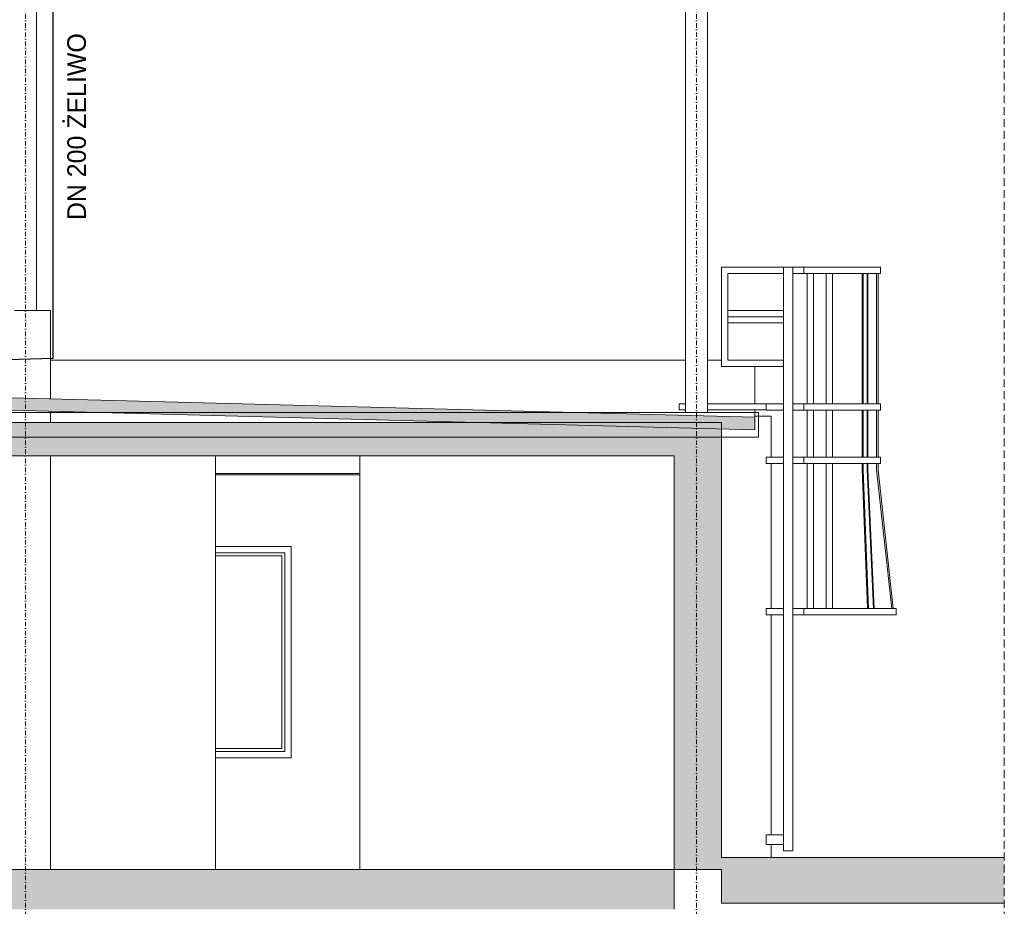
# Model space of a CAD drawing. Header units: centimetres. Extents: x -1589 to 108054, y -205274 to 31709.
# Tile 72 of 256: x 1912 to 2704, y -4994 to -4280. Entities that reach past the tile are written whole.
import ezdxf

# ---------------------------------------------------------------- set-up
doc = ezdxf.new("R2010")
doc.units = ezdxf.units.CM
doc.header["$LTSCALE"] = 0.01
doc.header["$MEASUREMENT"] = 0
doc.linetypes.add('DASHED', pattern=[19.05, 12.7, -6.35])
doc.linetypes.add('Kropki i Kreski', pattern=[72, 36, -18, 0, -18])
for name, color, linetype, lineweight in [('2_dachy.ISTN_Nr_pióra__1', 8, 'Continuous', 0), ('2_lądowisko_IFC.ISTN_Nr_pióra__1', 8, 'Continuous', 9), ('2_stropy.ISTN_Nr_pióra__1', 8, 'Continuous', 0), ('2_umeblowanie.ISTN_Nr_pióra__1', 8, 'Continuous', 0), ('2_ściany wewnętrzne.ISTN_Nr_pióra__1', 8, 'Continuous', 0), ('2_ściany zewnętrzne.ISTN_Nr_pióra__1', 8, 'Continuous', 0), ('4_osie.ISTN_Nr_pióra__1', 8, 'Continuous', 15), ('Nowe_3_lądowisko_el 3D.K_IR_Nr_pióra__89', 7, 'Continuous', 9), ('Okna ARCHICADa_Nr_pióra__1', 8, 'Continuous', 0)]:
    doc.layers.add(name, color=color, linetype=linetype, lineweight=lineweight)
doc.layers.add('_KD', color=7, linetype='Continuous')
doc.styles.add('GENERATED_STYLE_1', font='txt')

msp = doc.modelspace()

# ---------------------------------------------------------------- hatches: boundary and pattern name
at = {"layer": '2_dachy.ISTN_Nr_pióra__1', "linetype": 'Continuous', "lineweight": 5, "ltscale": 0.1}
msp.add_hatch(color=8, dxfattribs=at).paths.add_polyline_path([(1646.1339, -4577.52621), (1646.1339, -4587.52964), (2503.63891, -4609.9842), (2503.63891, -4599.98077)])
at = {"layer": '2_stropy.ISTN_Nr_pióra__1', "linetype": 'Continuous', "lineweight": 5, "ltscale": 0.1}
for points in [[(2438.7004, -4631.05883), (2438.7004, -4604.05883), (854.7004, -4604.05883), (854.7004, -4631.05883)], [(2704.41567, -4991.22994), (2476.70026, -4991.22994), (2476.70026, -4954.22994), (2704.41567, -4954.22994)], [(2438.7004, -4996.05833), (2438.7004, -4964.05833), (854.70996, -4964.05833), (854.70996, -4996.05833)]]:
    msp.add_hatch(color=8, dxfattribs=at).paths.add_polyline_path(points)
at = {"layer": '2_ściany zewnętrzne.ISTN_Nr_pióra__1', "linetype": 'Continuous', "lineweight": 5, "ltscale": 0.1}
msp.add_hatch(color=8, dxfattribs=at).paths.add_polyline_path([(2438.7004, -4964.05833), (2476.7004, -4964.05833), (2476.7004, -4604.05833), (2438.7004, -4604.05833)])

# ---------------------------------------------------------------- linework, layer by layer
at = {"layer": '2_dachy.ISTN_Nr_pióra__1', "color": 8, "linetype": 'Continuous', "lineweight": 5, "ltscale": 0.1}
for p, q in [((1646.1339, -4577.52621), (2503.63891, -4599.98077)), ((1646.1339, -4587.52964), (2503.63891, -4609.9842)), ((2503.63891, -4599.98077), (2503.63891, -4609.9842))]:
    msp.add_line(p, q, dxfattribs=at)
at = {"layer": '2_lądowisko_IFC.ISTN_Nr_pióra__1', "color": 8, "linetype": 'Continuous', "lineweight": 5, "ltscale": 0.1}
for p, q in [((1925.5904, -4514.05852), (1925.5904, -4045.05833)), ((2447.8104, -4596.05833), (2447.8104, -4045.05833)), ((2465.5904, -4596.05833), (2465.5904, -4045.05833)), ((2506.7004, -4596.05833), (786.7004, -4596.05833)), ((2506.7004, -4616.05833), (2506.7004, -4596.05833)), ((786.7004, -4616.05833), (2506.7004, -4616.05833))]:
    msp.add_line(p, q, dxfattribs=at)
at = {"layer": '2_stropy.ISTN_Nr_pióra__1', "color": 8, "linetype": 'Continuous', "lineweight": 5, "ltscale": 0.1}
for p, q in [((2438.7004, -4604.05883), (854.7004, -4604.05883)), ((2438.7004, -4631.05883), (854.7004, -4631.05883)), ((2704.41567, -4954.22994), (2476.70026, -4954.22994)), ((2438.7004, -4964.05833), (854.70996, -4964.05833)), ((2438.7004, -4964.05833), (2438.7004, -4996.05833)), ((2476.7004, -4964.05833), (2476.70026, -4991.22994)), ((2704.41567, -4991.22994), (2476.70026, -4991.22994))]:
    msp.add_line(p, q, dxfattribs=at)
at = {"layer": '2_umeblowanie.ISTN_Nr_pióra__1', "color": 8, "linetype": 'Continuous', "lineweight": 5, "ltscale": 0.1}
for p, q in [((2476.69321, -4559.05833), (2476.69321, -4479.05833)), ((2476.69321, -4479.05833), (2526.69321, -4479.05833)), ((2526.69321, -4484.13833), (2481.77321, -4484.13833)), ((2481.77321, -4484.13833), (2481.77321, -4513.97833)), ((2526.69321, -4479.05833), (2534.31321, -4479.05833)), ((2526.69321, -4484.13833), (2526.69321, -4479.05833)), ((2526.69321, -4513.97833), (2526.69321, -4484.13833)), ((2534.31321, -4948.89833), (2534.31321, -4479.05833)), ((2534.31321, -4479.05833), (2543.20321, -4479.05833)), ((2534.31321, -4484.13833), (2543.20321, -4484.13833)), ((2543.20321, -4479.05833), (2564.79321, -4479.05833)), ((2543.20321, -4484.13833), (2543.20321, -4479.05833)), ((2543.20321, -4484.13833), (2564.79321, -4484.13833)), ((2545.74321, -4589.05833), (2545.74321, -4484.13833)), ((2550.82321, -4589.05833), (2550.82321, -4484.13833)), ((2560.98321, -4589.05833), (2560.98321, -4484.13833)), ((2564.79321, -4479.05833), (2580.10055, -4479.05833)), ((2564.79321, -4484.13833), (2580.10055, -4484.13833)), ((2566.06321, -4589.05833), (2566.06321, -4484.13833)), ((2580.10055, -4479.05833), (2593.07749, -4479.05833)), ((2580.10055, -4484.13833), (2593.07749, -4484.13833)), ((2589.8945, -4589.05833), (2589.8945, -4484.13833)), ((2590.86737, -4589.05833), (2590.86737, -4484.13833)), ((2593.07749, -4479.05833), (2601.7484, -4479.05833)), ((2593.07749, -4484.13833), (2601.7484, -4484.13833)), ((2594.13273, -4589.05833), (2594.13273, -4484.13833)), ((2594.67429, -4589.05833), (2594.67429, -4484.13833)), ((2601.61821, -4589.05833), (2601.61821, -4484.13833)), ((2601.7484, -4479.05833), (2604.79321, -4479.05833)), ((2601.7484, -4484.13833), (2604.79321, -4484.13833)), ((2602.88821, -4589.05833), (2602.88821, -4484.13833)), ((2604.79321, -4484.13833), (2604.79321, -4479.05833)), ((2481.77321, -4513.97833), (2481.77321, -4519.05833)), ((2481.77321, -4513.97833), (2526.69321, -4513.97833)), ((2526.69321, -4519.05833), (2526.69321, -4513.97833)), ((2481.77321, -4519.05833), (2481.77321, -4553.97833)), ((2526.69321, -4519.05833), (2481.77321, -4519.05833)), ((2526.69321, -4524.05833), (2481.77321, -4524.05833)), ((2526.69321, -4553.97833), (2526.69321, -4519.05833)), ((2481.77321, -4553.97833), (2526.69321, -4553.97833)), ((2526.69321, -4559.05833), (2526.69321, -4553.97833)), ((2526.69321, -4559.05833), (2476.69321, -4559.05833)), ((2526.69321, -4948.89833), (2526.69321, -4559.05833)), ((2442.72321, -4589.05833), (2447.8104, -4589.05833)), ((2442.72321, -4594.05833), (2442.72321, -4589.05833)), ((2442.72321, -4594.05833), (2447.8104, -4594.05833)), ((2465.5904, -4589.05833), (2512.72321, -4589.05833)), ((2465.5904, -4594.05833), (2512.72321, -4594.05833)), ((2512.72321, -4589.05833), (2526.69321, -4589.05833)), ((2512.72321, -4594.05833), (2512.72321, -4589.05833)), ((2512.72321, -4594.13833), (2512.72321, -4594.05833)), ((2512.72321, -4594.13833), (2526.69321, -4594.13833)), ((2534.31321, -4589.05833), (2543.20321, -4589.05833)), ((2534.31321, -4594.13833), (2543.20321, -4594.13833)), ((2543.20321, -4589.05833), (2564.79321, -4589.05833)), ((2543.20321, -4594.13833), (2543.20321, -4589.05833)), ((2543.20321, -4594.13833), (2564.79321, -4594.13833)), ((2545.74321, -4632.05833), (2545.74321, -4594.13833)), ((2550.82321, -4632.05833), (2550.82321, -4594.13833)), ((2560.98321, -4632.05833), (2560.98321, -4594.13833)), ((2564.79321, -4589.05833), (2580.10055, -4589.05833)), ((2564.79321, -4594.13833), (2580.10055, -4594.13833)), ((2566.06321, -4632.05833), (2566.06321, -4594.13833)), ((2580.10055, -4589.05833), (2593.07749, -4589.05833)), ((2580.10055, -4594.13833), (2593.07749, -4594.13833)), ((2589.8945, -4632.05833), (2589.8945, -4594.13833)), ((2590.86737, -4632.05833), (2590.86737, -4594.13833)), ((2593.07749, -4589.05833), (2601.7484, -4589.05833)), ((2593.07749, -4594.13833), (2601.7484, -4594.13833)), ((2594.13273, -4632.05833), (2594.13273, -4594.13833)), ((2594.67429, -4632.05833), (2594.67429, -4594.13833)), ((2601.61821, -4632.05833), (2601.61821, -4594.13833)), ((2601.7484, -4589.05833), (2604.79321, -4589.05833)), ((2601.7484, -4594.13833), (2604.79321, -4594.13833)), ((2602.88821, -4632.05833), (2602.88821, -4594.13833)), ((2604.79321, -4594.13833), (2604.79321, -4589.05833)), ((2512.72321, -4632.05833), (2526.69321, -4632.05833)), ((2512.72321, -4637.13833), (2512.72321, -4632.05833)), ((2534.31321, -4632.05833), (2543.20321, -4632.05833)), ((2543.20321, -4632.05833), (2564.79321, -4632.05833)), ((2543.20321, -4637.13833), (2543.20321, -4632.05833)), ((2564.79321, -4632.05833), (2580.10055, -4632.05833)), ((2580.10055, -4632.05833), (2593.07749, -4632.05833)), ((2593.07749, -4632.05833), (2601.7484, -4632.05833)), ((2601.7484, -4632.05833), (2604.79321, -4632.05833)), ((2604.79321, -4637.13833), (2604.79321, -4632.05833)), ((2512.72321, -4637.13833), (2526.69321, -4637.13833)), ((2534.31321, -4637.13833), (2543.20321, -4637.13833)), ((2543.20321, -4637.13833), (2564.79321, -4637.13833)), ((2545.74321, -4753.97833), (2545.74321, -4637.13833)), ((2550.82321, -4753.97833), (2550.82321, -4637.13833)), ((2560.98321, -4753.97833), (2560.98321, -4637.13833)), ((2564.79321, -4637.13833), (2580.10055, -4637.13833)), ((2566.06321, -4753.97833), (2566.06321, -4637.13833)), ((2580.10055, -4637.13833), (2593.07749, -4637.13833)), ((2589.8945, -4642.19335), (2589.8945, -4637.13833)), ((2594.34345, -4753.97833), (2589.8945, -4642.19335)), ((2590.86737, -4642.14675), (2590.86737, -4637.13833)), ((2595.08433, -4753.97833), (2590.86737, -4642.14675)), ((2593.07749, -4637.13833), (2601.7484, -4637.13833)), ((2594.13273, -4642.1967), (2594.13273, -4637.13833)), ((2599.20695, -4753.97833), (2594.13273, -4642.1967)), ((2594.67429, -4642.1967), (2594.67429, -4637.13833)), ((2599.74851, -4753.97833), (2594.67429, -4642.1967)), ((2601.61821, -4642.21833), (2601.61821, -4637.13833)), ((2613.76604, -4753.97833), (2601.61821, -4642.21833)), ((2601.7484, -4637.13833), (2604.79321, -4637.13833)), ((2602.88821, -4642.14951), (2602.88821, -4637.13833)), ((2615.04352, -4753.97833), (2602.88821, -4642.14951)), ((2512.72321, -4753.97833), (2526.69321, -4753.97833)), ((2512.72321, -4759.05833), (2512.72321, -4753.97833)), ((2534.31321, -4753.97833), (2543.20321, -4753.97833)), ((2543.20321, -4753.97833), (2577.49321, -4753.97833)), ((2543.20321, -4759.05833), (2543.20321, -4753.97833)), ((2577.49321, -4753.97833), (2592.80055, -4753.97833)), ((2592.80055, -4753.97833), (2605.77749, -4753.97833)), ((2605.77749, -4753.97833), (2614.4484, -4753.97833)), ((2614.4484, -4753.97833), (2617.49321, -4753.97833)), ((2617.49321, -4759.05833), (2617.49321, -4753.97833)), ((2512.72321, -4759.05833), (2526.69321, -4759.05833)), ((2534.31321, -4759.05833), (2543.20321, -4759.05833)), ((2543.20321, -4759.05833), (2577.49321, -4759.05833)), ((2577.49321, -4759.05833), (2592.80055, -4759.05833)), ((2592.80055, -4759.05833), (2605.77749, -4759.05833)), ((2605.77749, -4759.05833), (2614.4484, -4759.05833)), ((2614.4484, -4759.05833), (2617.49321, -4759.05833)), ((2512.72321, -4936.19833), (2526.69321, -4936.19833)), ((2512.72321, -4943.81833), (2512.72321, -4936.19833)), ((2512.72321, -4943.81833), (2526.69321, -4943.81833)), ((2526.69321, -4948.89833), (2534.31321, -4948.89833))]:
    msp.add_line(p, q, dxfattribs=at)
at = {"layer": '2_ściany wewnętrzne.ISTN_Nr_pióra__1', "color": 8, "linetype": 'Continuous', "lineweight": 5, "ltscale": 0.1}
for p, q in [((1907.7004, -4514.05883), (1936.7004, -4514.05833)), ((1936.7004, -4514.05833), (1936.7004, -4585.13496)), ((1936.7004, -4595.13839), (1936.7004, -4604.05883)), ((1936.7004, -4631.05883), (1936.7004, -4964.05833)), ((2069.46414, -4631.05883), (2069.46414, -4964.05833)), ((2185.61432, -4631.05883), (2185.61432, -4964.05833))]:
    msp.add_line(p, q, dxfattribs=at)
at = {"layer": '2_ściany zewnętrzne.ISTN_Nr_pióra__1', "color": 8, "linetype": 'Continuous', "lineweight": 5, "ltscale": 0.1}
for p, q in [((2447.8104, -4554.05833), (1936.7004, -4554.05833)), ((2476.69321, -4554.05833), (2465.5904, -4554.05833)), ((2503.63891, -4589.05833), (2503.63891, -4559.05833)), ((2503.63891, -4599.98077), (2503.63891, -4594.05833)), ((2516.7004, -4599.05833), (2503.63891, -4599.05833)), ((2516.7004, -4632.05833), (2516.7004, -4599.05833)), ((2476.7004, -4604.05833), (2438.7004, -4604.05833)), ((2476.7004, -4604.05833), (2476.70026, -4954.22994)), ((2438.7004, -4631.05883), (2438.7004, -4964.05833)), ((2516.7004, -4753.97833), (2516.7004, -4637.13833)), ((2516.7004, -4936.19833), (2516.7004, -4759.05833)), ((2516.7004, -4954.22994), (2516.7004, -4943.81833)), ((2476.7004, -4964.05833), (2438.7004, -4964.05833))]:
    msp.add_line(p, q, dxfattribs=at)
at = {"layer": '4_osie.ISTN_Nr_pióra__1', "color": 7, "linetype": 'Kropki i Kreski', "lineweight": 15, "ltscale": 10}
for p, q in [((1916.7004, -3888.57719), (1916.7004, -5625.05833)), ((2456.7004, -3888.57719), (2456.7004, -5625.05833))]:
    msp.add_line(p, q, dxfattribs=at)
at = {"layer": '4_osie.ISTN_Nr_pióra__1', "color": 8, "linetype": 'DASHED', "lineweight": 5, "ltscale": 50}
msp.add_lwpolyline([(2704.41567, -3874.10116), (2704.41567, -5865.00014)], dxfattribs=at)
at = {"layer": '_KD', "color": 92, "lineweight": 30}
for points in [[(1938.73413, -4023.31754), (1938.63417, -4552.55424)], [(1938.63417, -4552.55424), (805.15304, -4586.55867)]]:
    msp.add_lwpolyline(points, dxfattribs=at)
at = {"layer": 'Nowe_3_lądowisko_el 3D.K_IR_Nr_pióra__89', "color": 8, "linetype": 'Continuous', "lineweight": 5, "ltscale": 0.1}
for p, q in [((2069.46414, -4645.25833), (2088.29628, -4645.25833)), ((2069.46414, -4646.25833), (2088.29628, -4646.25833)), ((2088.29628, -4645.25833), (2119.06714, -4645.25833)), ((2088.29628, -4646.25833), (2119.06714, -4646.25833)), ((2119.06714, -4645.25833), (2149.44289, -4645.25833)), ((2119.06714, -4646.25833), (2149.44289, -4646.25833)), ((2149.44289, -4645.25833), (2179.39554, -4645.25833)), ((2149.44289, -4646.25833), (2179.39554, -4646.25833)), ((2179.39554, -4645.25833), (2185.61432, -4645.25833)), ((2179.39554, -4646.25833), (2185.61432, -4646.25833))]:
    msp.add_line(p, q, dxfattribs=at)
at = {"layer": 'Okna ARCHICADa_Nr_pióra__1', "color": 8, "linetype": 'Continuous', "lineweight": 5, "ltscale": 0.1}
for p, q in [((2069.46414, -4704.05833), (2130.42483, -4704.05833)), ((2130.42483, -4704.05833), (2130.42483, -4874.05833)), ((2125.42483, -4709.05833), (2069.46414, -4709.05833)), ((2122.92483, -4711.55833), (2069.46414, -4711.55833)), ((2122.92483, -4866.55833), (2122.92483, -4711.55833)), ((2125.42483, -4869.05833), (2125.42483, -4709.05833)), ((2069.46414, -4866.55833), (2122.92483, -4866.55833)), ((2069.46414, -4869.05833), (2125.42483, -4869.05833)), ((2130.42483, -4874.05833), (2069.46414, -4874.05833))]:
    msp.add_line(p, q, dxfattribs=at)

# ---------------------------------------------------------------- texts
at = {"layer": '_KD', "color": 7, "linetype": 'Continuous', "lineweight": 15, "insert": (1957.87943, -4290.78588), "char_height": 15, "attachment_point": 6, "rotation": 90.00103027, "style": 'GENERATED_STYLE_1'}
msp.add_mtext('\\pxqc;\\A1;DN 200 ŻELIWO', dxfattribs=at)

doc.saveas('drawing.dxf')
